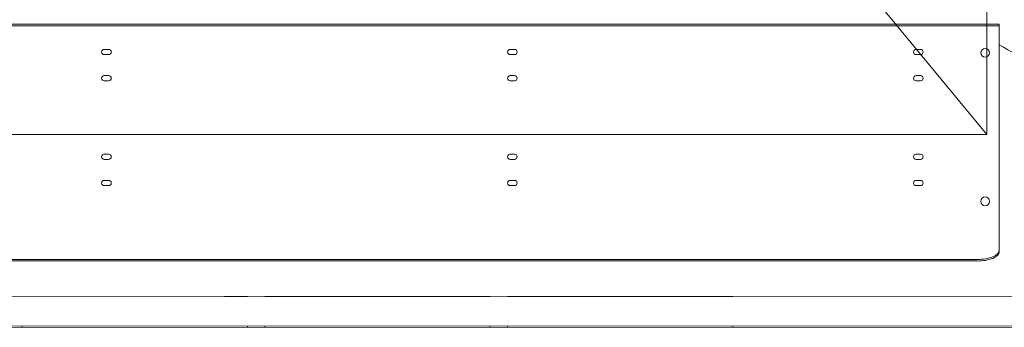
# Model space of a CAD drawing. Header units: millimetres. Extents: x 11681 to 15516, y 25095 to 29743.
# Tile 27 of 96: x 12670 to 12783, y 27965 to 28001. Entities that reach past the tile are written whole.
import ezdxf

# ---------------------------------------------------------------- set-up
doc = ezdxf.new("R2010")
doc.units = ezdxf.units.MM
doc.layers.add('00 - nowa technologia myjni_Nr_pióra__95', color=7, linetype='Continuous', lineweight=20, true_color=0x7c7c7c)
doc.layers.add('Nowe_Drzwi Archicad_Nr_pióra__95', color=7, linetype='Continuous', lineweight=20, true_color=0x7c7c7c)
doc.layers.add('Nowe_Drzwi Archicad', color=7, linetype='Continuous')
doc.layers.add('XREF', color=8, linetype='Continuous', lineweight=9)

# ---------------------------------------------------------------- blocks, each defined once
blk = doc.blocks.new('Drzwi garażowe_ segmentowe[5]_1')
at = {"layer": 'Nowe_Drzwi Archicad_Nr_pióra__95', "color": 8, "linetype": 'Continuous', "lineweight": 20, "true_color": 0x7c7c7c}
for p, q in [((159.88, 3006.64), (498.88, 2596.65)), ((498.88, 3006.64), (498.88, 2596.65)), ((498.88, 2596.65), (159.88, 2596.65))]:
    blk.add_line(p, q, dxfattribs=at)
blk = doc.blocks.new('parter 2025.10.15')
at = {"layer": '00 - nowa technologia myjni_Nr_pióra__95', "color": 8, "linetype": 'Continuous', "lineweight": 5}
for p, q in [((343.27, 2609.28), (499.27, 2609.28)), ((343.27, 2609.08), (499.27, 2609.08)), ((500.27, 2609.28), (499.27, 2609.28)), ((500.27, 2609.08), (499.27, 2609.08)), ((500.27, 2609.28), (500.27, 2609.08)), ((500.27, 2608.58), (500.27, 2609.08)), ((500.27, 2608.58), (500.27, 2587.72)), ((397.77, 2606.38), (398.27, 2606.38)), ((397.77, 2605.78), (398.27, 2605.78)), ((444.27, 2606.38), (444.77, 2606.38)), ((444.27, 2605.78), (444.77, 2605.78)), ((490.77, 2606.38), (491.27, 2606.38)), ((490.77, 2605.78), (491.27, 2605.78)), ((397.77, 2603.38), (398.27, 2603.38)), ((444.27, 2603.38), (444.77, 2603.38)), ((490.77, 2603.38), (491.27, 2603.38)), ((397.77, 2602.78), (398.27, 2602.78)), ((444.27, 2602.78), (444.77, 2602.78)), ((490.77, 2602.78), (491.27, 2602.78)), ((397.77, 2594.38), (398.27, 2594.38)), ((444.27, 2594.38), (444.77, 2594.38)), ((490.77, 2594.38), (491.27, 2594.38)), ((397.77, 2593.78), (398.27, 2593.78)), ((444.27, 2593.78), (444.77, 2593.78)), ((490.77, 2593.78), (491.27, 2593.78)), ((397.77, 2591.38), (398.27, 2591.38)), ((397.77, 2590.78), (398.27, 2590.78)), ((444.27, 2591.38), (444.77, 2591.38)), ((444.27, 2590.78), (444.77, 2590.78)), ((490.77, 2591.38), (491.27, 2591.38)), ((490.77, 2590.78), (491.27, 2590.78)), ((500.27, 2587.27), (500.27, 2587.72)), ((500.27, 2587.27), (500.27, 2583.38)), ((500.27, 2583.2), (500.27, 2583.38)), ((497.77, 2582.33), (344.77, 2582.33)), ((497.77, 2582.15), (344.77, 2582.15)), ((504.08, 2578.06), (334.6, 2578.09)), ((411.53, 2578.08), (414.17, 2578.08)), ((414.17, 2578.08), (414.17, 2578.08)), ((416.17, 2578.08), (416.17, 2578.07)), ((416.17, 2578.08), (441.97, 2578.08)), ((441.97, 2578.07), (441.97, 2578.08)), ((443.97, 2578.08), (443.97, 2578.07)), ((443.97, 2578.08), (469.77, 2578.08)), ((469.77, 2578.06), (469.77, 2578.08)), ((509.35, 2574.55), (154.35, 2574.63)), ((504.08, 2574.69), (334.6, 2574.72)), ((388.37, 2574.71), (388.37, 2574.58)), ((414.17, 2574.57), (414.17, 2574.71)), ((416.17, 2574.7), (416.17, 2574.57)), ((441.97, 2574.57), (441.97, 2574.7)), ((443.97, 2574.7), (443.97, 2574.57)), ((469.77, 2574.56), (469.77, 2574.69))]:
    blk.add_line(p, q, dxfattribs=at)
for centre in [(498.67, 2605.98), (498.67, 2588.98)]:
    blk.add_circle(centre, 0.5, dxfattribs=at)
for centre, radius, start, end in [((525.02, 2648.33), 48.25, 239.1392, 250.0633), ((397.77, 2606.08), 0.3, 90, 270), ((398.27, 2606.08), 0.3, 270, 90), ((444.27, 2606.08), 0.3, 90, 270), ((444.77, 2606.08), 0.3, 270, 90), ((490.77, 2606.08), 0.3, 90, 270), ((491.27, 2606.08), 0.3, 270, 90), ((397.77, 2603.08), 0.3, 90, 270), ((398.27, 2603.08), 0.3, 270, 90), ((444.27, 2603.08), 0.3, 90, 270), ((444.77, 2603.08), 0.3, 270, 90), ((490.77, 2603.08), 0.3, 90, 270), ((491.27, 2603.08), 0.3, 270, 90), ((397.77, 2594.08), 0.3, 90, 270), ((398.27, 2594.08), 0.3, 270, 90), ((444.27, 2594.08), 0.3, 90, 270), ((444.77, 2594.08), 0.3, 270, 90), ((490.77, 2594.08), 0.3, 90, 270), ((491.27, 2594.08), 0.3, 270, 90), ((397.77, 2591.08), 0.3, 90, 270), ((398.27, 2591.08), 0.3, 270, 90), ((444.27, 2591.08), 0.3, 90, 270), ((444.77, 2591.08), 0.3, 270, 90), ((490.77, 2591.08), 0.3, 90, 270), ((491.27, 2591.08), 0.3, 270, 90)]:
    blk.add_arc(centre, radius, start, end, dxfattribs=at)
for centre in [(497.77, 2583.38), (497.77, 2583.2)]:
    blk.add_ellipse(centre, major_axis=(-2.5, 0), ratio=0.422618, start_param=1.570796, end_param=3.141593, dxfattribs=at)
at = {"layer": 'Nowe_Drzwi Archicad', "color": 8, "linetype": 'Continuous', "lineweight": 5}
blk.add_blockref('Drzwi garażowe_ segmentowe[5]_1', (0, 0), dxfattribs=at)

msp = doc.modelspace()

# ---------------------------------------------------------------- block references
at = {"layer": 'XREF'}
msp.add_blockref('parter 2025.10.15', (12282.34, 25390.78), dxfattribs=at)

doc.saveas('drawing.dxf')
